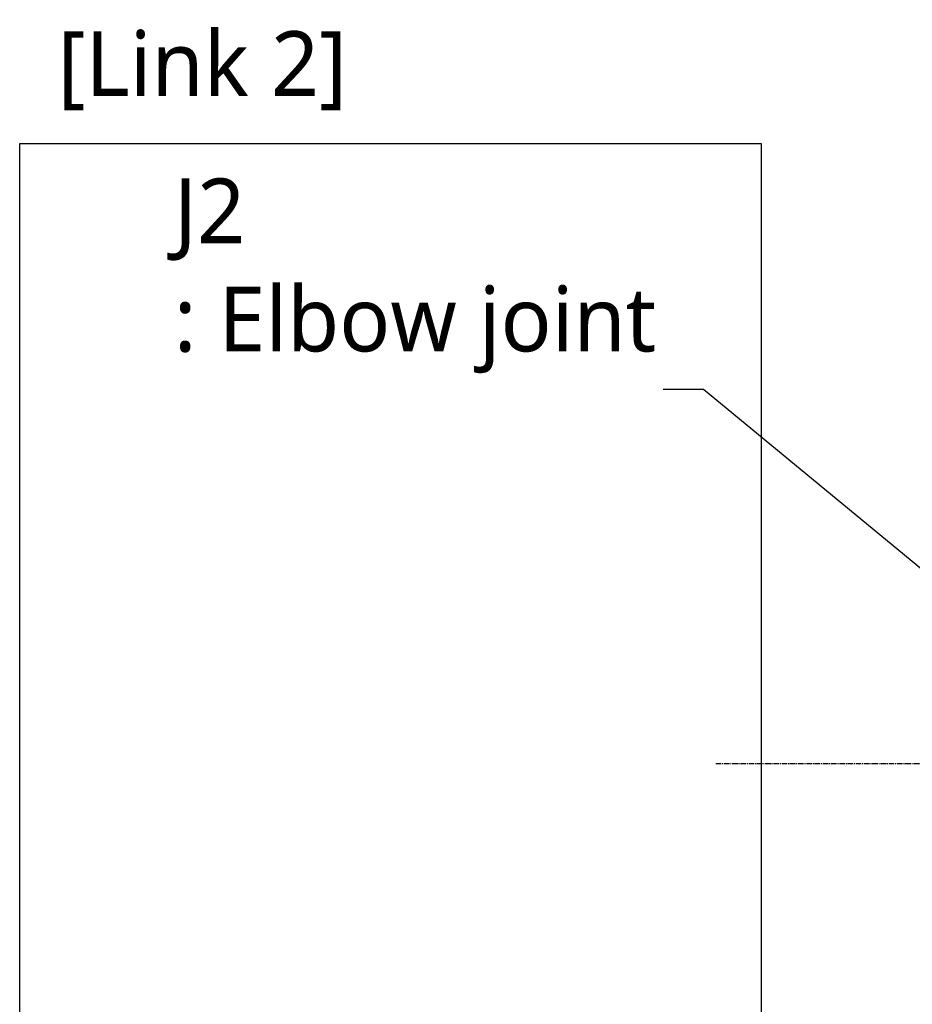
# Model space of a CAD drawing. Header units: millimetres. Extents: x 0 to 5219, y 0 to 2970.
# Tile 128 of 228: x 1510 to 1785, y 1476 to 1780. Entities that reach past the tile are written whole.
import ezdxf

# ---------------------------------------------------------------- set-up
doc = ezdxf.new("R2010")
doc.units = ezdxf.units.MM
doc.header["$LTSCALE"] = 0.2
doc.linetypes.add('CENTER2', pattern=[1.125, 0.75, -0.125, 0.125, -0.125])
doc.layers.add('02_Center Line', color=1, linetype='CENTER2')
doc.layers.add('05_Section Line', color=3, linetype='Continuous')
doc.styles.add('Rainbow-5.0 Style', font='malgunsl.ttf')
doc.dimstyles.new('Rainbow-5.0 Style', dxfattribs={"dimtxt": 4, "dimasz": 2.5, "dimexe": 1, "dimexo": 1, "dimgap": 1, "dimtad": 1, "dimdsep": 46, "dimtxsty": 'Rainbow-5.0 Style', "dimcen": 0, "dimclrd": 251, "dimclre": 251, "dimclrt": 7, "dimazin": 3, "dimtp": 0.1, "dimtm": 0.1, "dimtfac": 0.61, "dimtmove": 0, "dimatfit": 3, "dimfxl": 1, "dimlwd": -1, "dimlwe": -1, "dimarcsym": 1})

# ---------------------------------------------------------------- blocks, each defined once
blk = doc.blocks.new('A$C32c156e9')
at = {"layer": '02_Center Line', "ltscale": 11.288275}
blk.add_line((77.68, 809.7), (-322.85, 809.7), dxfattribs=at)

msp = doc.modelspace()

# ---------------------------------------------------------------- linework, layer by layer
at = {"layer": '05_Section Line'}
msp.add_lwpolyline([(1510.122, 1741.808), (1738.642, 1741.808), (1738.642, 997.624), (1510.122, 997.624)], close=True, dxfattribs=at)

# ---------------------------------------------------------------- block references
msp.add_blockref('A$C32c156e9', (2047.458, 740.896))

# ---------------------------------------------------------------- texts
at = {"color": 7, "char_height": 20, "attachment_point": 7, "style": 'Rainbow-5.0 Style'}
for s, insert in [('[Link 2]', (1521.806, 1752.051)), ('J2\\P: Elbow joint', (1557.639, 1670.986))]:
    msp.add_mtext(s, dxfattribs=dict(at, insert=insert))

# ---------------------------------------------------------------- leaders
msp.add_leader([(1860.609, 1550.596), (1720.945, 1665.986), (1708.445, 1665.986)], dimstyle='Rainbow-5.0 Style', override={"dimscale": 5})

doc.saveas('drawing.dxf')
